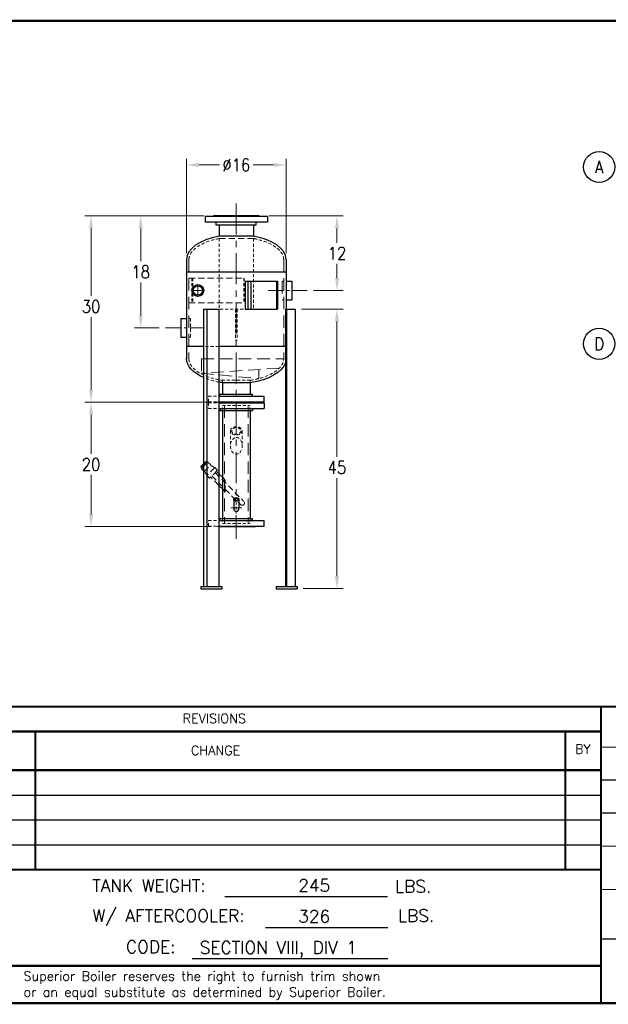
# Model space of a CAD drawing. Extents: x 0 to 254, y 0 to 158.
# Tile 2 of 3: x 92 to 187, y 0 to 158. Entities that reach past the tile are written whole.
import ezdxf
from ezdxf.enums import TextEntityAlignment as Align

# ---------------------------------------------------------------- set-up
doc = ezdxf.new("R2010")
doc.units = 0
doc.header["$LTSCALE"] = 8
doc.header["$MEASUREMENT"] = 0
for name, pattern in [('C', [2, 1.25, -0.25, 0.25, -0.25]), ('CENTER', [2, 1.25, -0.25, 0.25, -0.25]), ('CS', [1, 0.625, -0.125, 0.125, -0.125]), ('CSS', [0.5, 0.3125, -0.0625, 0.0625, -0.0625]), ('H', [0.375, 0.25, -0.125]), ('HS', [0.1875, 0.125, -0.0625]), ('HSS', [0.1025, 0.0625, -0.04])]:
    doc.linetypes.add(name, pattern=pattern)
doc.layers.get('0').update_dxf_attribs({"linetype": 'CONTINUOUS'})
doc.layers.get('DEFPOINTS').update_dxf_attribs({"linetype": 'CONTINUOUS'})
for name, color, linetype, lineweight in [('C', 4, 'C', 13), ('CS', 4, 'CS', 13), ('CSS', 4, 'CSS', 13), ('H', 5, 'H', 13), ('HS', 5, 'HS', 13), ('HSS', 5, 'HSS', 13), ('LEADER', 41, 'CONTINUOUS', 13)]:
    doc.layers.add(name, color=color, linetype=linetype, lineweight=lineweight)
for name, color, linetype in [('D', 2, 'CONTINUOUS'), ('Legs', 1, 'CONTINUOUS'), ('Q', 4, 'CONTINUOUS'), ('X', 1, 'CONTINUOUS')]:
    doc.layers.add(name, color=color, linetype=linetype)
doc.styles.add('094', font='SIMPLEX', dxfattribs={"height": 0.094})
doc.styles.get("Standard").update_dxf_attribs({"font": 'SIMPLEX.shx', "width": 0.875})
doc.dimstyles.get("Standard").update_dxf_attribs({"dimscale": 16, "dimtxt": 0.125, "dimasz": 0.125, "dimexe": 0.0625, "dimexo": 0.0625, "dimgap": 0.04375, "dimtad": 0, "dimtih": 1, "dimtoh": 1, "dimdec": 4, "dimzin": 12, "dimdsep": 46, "dimlunit": 5, "dimtxsty": 'Standard', "dimcen": -0.0625, "dimclrd": 256, "dimclre": 256, "dimclrt": 256, "dimadec": 0, "dimazin": 3, "dimtfac": 0.875, "dimtdec": 4, "dimtofl": 0, "dimtmove": 0, "dimatfit": 2, "dimfxl": 1, "dimtolj": 1, "dimtzin": 12, "dimlwd": 13, "dimlwe": 13, "dimarcsym": 0})

# ---------------------------------------------------------------- blocks, each defined once
blk = doc.blocks.new('*D22')
at = {"layer": 'D', "lineweight": 13, "transparency": 16777216}
for p, q in [((121.84, 126.74), (102.71, 126.74)), ((103.71, 124.74), (103.71, 113.86)), ((103.71, 98.74), (103.71, 110.46)), ((122.99, 96.74), (102.71, 96.74))]:
    blk.add_line(p, q, dxfattribs=at)
at = {"layer": 'D', "transparency": 16777216}
for points in [[(103.38, 124.74), (104.04, 124.74), (103.71, 126.74)], [(103.38, 98.74), (104.04, 98.74), (103.71, 96.74)]]:
    blk.add_solid(points, dxfattribs=at)
at = {"layer": 'DEFPOINTS', "color": 0, "transparency": 16777216}
for p in [(103.71, 126.74), (122.84, 126.74), (123.99, 96.74)]:
    blk.add_point(p, dxfattribs=at)
at = {"layer": 'D', "transparency": 16777216, "insert": (103.71, 112.16), "char_height": 2, "attachment_point": 5}
blk.add_mtext('\\A1;30', dxfattribs=at)
blk = doc.blocks.new('*D23')
at = {"layer": 'D', "lineweight": 13, "transparency": 16777216}
for p, q in [((122.99, 96.74), (102.71, 96.74)), ((103.71, 94.74), (103.71, 88.44)), ((103.71, 78.74), (103.71, 85.04)), ((122.99, 76.74), (102.71, 76.74))]:
    blk.add_line(p, q, dxfattribs=at)
at = {"layer": 'D', "transparency": 16777216}
for points in [[(103.38, 94.74), (104.04, 94.74), (103.71, 96.74)], [(103.38, 78.74), (104.04, 78.74), (103.71, 76.74)]]:
    blk.add_solid(points, dxfattribs=at)
at = {"layer": 'DEFPOINTS', "color": 0, "transparency": 16777216}
for p in [(123.99, 96.74), (103.71, 76.74), (123.99, 76.74)]:
    blk.add_point(p, dxfattribs=at)
at = {"layer": 'D', "transparency": 16777216, "insert": (103.71, 86.74), "char_height": 2, "attachment_point": 5}
blk.add_mtext('\\A1;20', dxfattribs=at)
blk = doc.blocks.new('*D24')
at = {"layer": 'D', "lineweight": 13, "transparency": 16777216}
for p, q in [((137.58, 111.74), (144.28, 111.74)), ((143.28, 109.74), (143.28, 87.94)), ((143.28, 68.74), (143.28, 84.54)), ((137.85, 66.74), (144.28, 66.74))]:
    blk.add_line(p, q, dxfattribs=at)
at = {"layer": 'D', "transparency": 16777216}
for points in [[(142.95, 109.74), (143.62, 109.74), (143.28, 111.74)], [(142.95, 68.74), (143.62, 68.74), (143.28, 66.74)]]:
    blk.add_solid(points, dxfattribs=at)
at = {"layer": 'DEFPOINTS', "color": 0, "transparency": 16777216}
for p in [(136.58, 111.74), (136.85, 66.74), (143.28, 66.74)]:
    blk.add_point(p, dxfattribs=at)
at = {"layer": 'D', "transparency": 16777216, "insert": (143.28, 86.24), "char_height": 2, "attachment_point": 5}
blk.add_mtext('\\A1;45', dxfattribs=at)
blk = doc.blocks.new('*D25')
at = {"layer": 'D', "lineweight": 13, "transparency": 16777216}
for p, q in [((119.09, 120.74), (119.09, 135.96)), ((121.09, 134.96), (124.39, 134.96)), ((133.09, 134.96), (129.79, 134.96)), ((135.09, 120.74), (135.09, 135.96))]:
    blk.add_line(p, q, dxfattribs=at)
at = {"layer": 'D', "transparency": 16777216}
for points in [[(121.09, 135.29), (121.09, 134.62), (119.09, 134.96)], [(133.09, 135.29), (133.09, 134.62), (135.09, 134.96)]]:
    blk.add_solid(points, dxfattribs=at)
at = {"layer": 'DEFPOINTS', "color": 0, "transparency": 16777216}
for p in [(119.09, 134.96), (119.09, 119.74), (135.09, 119.74)]:
    blk.add_point(p, dxfattribs=at)
at = {"layer": 'D', "transparency": 16777216, "insert": (127.09, 134.96), "char_height": 2, "attachment_point": 5}
blk.add_mtext('\\A1;%%C16', dxfattribs=at)
blk = doc.blocks.new('*D26')
at = {"layer": 'D', "lineweight": 13, "transparency": 16777216}
for p, q in [((132.34, 126.74), (144.29, 126.74)), ((143.29, 124.74), (143.29, 122.44)), ((143.29, 116.74), (143.29, 119.04)), ((139.49, 114.74), (144.29, 114.74))]:
    blk.add_line(p, q, dxfattribs=at)
at = {"layer": 'D', "transparency": 16777216}
for points in [[(142.96, 124.74), (143.63, 124.74), (143.29, 126.74)], [(142.96, 116.74), (143.63, 116.74), (143.29, 114.74)]]:
    blk.add_solid(points, dxfattribs=at)
at = {"layer": 'DEFPOINTS', "color": 0, "transparency": 16777216}
for p in [(131.34, 126.74), (138.49, 114.74), (143.29, 114.74)]:
    blk.add_point(p, dxfattribs=at)
at = {"layer": 'D', "transparency": 16777216, "insert": (143.29, 120.74), "char_height": 2, "attachment_point": 5}
blk.add_mtext('\\A1;12', dxfattribs=at)
blk = doc.blocks.new('*D27')
at = {"layer": 'D', "lineweight": 13, "transparency": 16777216}
for p, q in [((121.84, 126.74), (110.7, 126.74)), ((111.7, 124.74), (111.7, 119.44)), ((111.7, 110.74), (111.7, 116.04)), ((114.68, 108.74), (110.7, 108.74))]:
    blk.add_line(p, q, dxfattribs=at)
at = {"layer": 'D', "transparency": 16777216}
for points in [[(111.37, 124.74), (112.03, 124.74), (111.7, 126.74)], [(111.37, 110.74), (112.03, 110.74), (111.7, 108.74)]]:
    blk.add_solid(points, dxfattribs=at)
at = {"layer": 'DEFPOINTS', "color": 0, "transparency": 16777216}
for p in [(122.84, 126.74), (111.7, 108.74), (115.68, 108.74)]:
    blk.add_point(p, dxfattribs=at)
at = {"layer": 'D', "transparency": 16777216, "insert": (111.7, 117.74), "char_height": 2, "attachment_point": 5}
blk.add_mtext('\\A1;18', dxfattribs=at)
blk = doc.blocks.new('F5150')
for p, q in [((-1, -5), (-1, 5)), ((-0.0625, 5), (-1, 5)), ((-0.0625, -5), (-0.0625, 5)), ((-1.5, -3.21875), (-1.5, 3.21875)), ((-1.5, 3.21875), (-1, 3.21875)), ((0, 3.65625), (-0.0625, 3.65625)), ((0, -3.65625), (0, 3.65625)), ((-1.5, -3.21875), (-1, -3.21875)), ((0, -3.65625), (-0.0625, -3.65625)), ((-0.0625, -5), (-1, -5))]:
    blk.add_line(p, q)
blk = doc.blocks.new('NMPLT')
for p, q in [((128.49, 116.24), (133.74, 116.24)), ((128.49, 116.24), (128.49, 111.74)), ((128.93, 116.24), (128.93, 111.74)), ((129.44, 116.24), (129.44, 111.74)), ((133.56, 116.24), (133.56, 111.74)), ((133.74, 116.24), (133.74, 111.74)), ((128.49, 111.74), (133.74, 111.74))]:
    blk.add_line(p, q)

msp = doc.modelspace()

# ---------------------------------------------------------------- linework, layer by layer
for p, q in [((124.30444, 125.2365), (124.30444, 123.48695)), ((129.86744, 125.2365), (129.86744, 123.48695)), ((129.86744, 123.48695), (124.30444, 123.48695)), ((119.08594, 119.7365), (119.08594, 103.7365)), ((135.08594, 119.7365), (135.08594, 111.7365)), ((119.08594, 117.7365), (135.08594, 117.7365)), ((135.08594, 116.2365), (136.02094, 116.2365)), ((136.02094, 116.2365), (136.02094, 113.2365)), ((135.08594, 113.2365), (136.02094, 113.2365)), ((118.15094, 110.2365), (119.08594, 110.2365)), ((118.15094, 110.2365), (118.15094, 107.2365)), ((118.15094, 107.2365), (119.08594, 107.2365)), ((121.82095, 105.7365), (119.08594, 105.7365)), ((134.98966, 105.7365), (124.27044, 105.7365)), ((124.83594, 99.89797), (124.83594, 98.0465)), ((129.33594, 99.89797), (124.83594, 99.89797)), ((129.33594, 99.89797), (129.33594, 98.0465)), ((124.27044, 97.7365), (131.58594, 97.7365)), ((124.27044, 96.7965), (131.58594, 96.7965)), ((124.27044, 96.7365), (130.17969, 96.7365)), ((124.27044, 96.7365), (130.17969, 96.7365)), ((124.45969, 97.7365), (124.45969, 98.0465)), ((124.45969, 98.0465), (129.71219, 98.0465)), ((129.71219, 97.7365), (129.71219, 98.0465)), ((131.58594, 96.7965), (131.58594, 97.7365)), ((124.27044, 96.6765), (131.58594, 96.6765)), ((124.27044, 95.7365), (131.58594, 95.7365)), ((124.45969, 95.7365), (124.45969, 95.4265)), ((124.45969, 95.4265), (129.71219, 95.4265)), ((124.83594, 95.4265), (124.83594, 78.0465)), ((129.33594, 95.4265), (129.33594, 78.0465)), ((129.71219, 95.7365), (129.71219, 95.4265)), ((131.58594, 96.6765), (131.58594, 95.7365)), ((124.83594, 84.66635), (124.27044, 85.23185)), ((124.83594, 82.80666), (124.27044, 83.37216)), ((126.66594, 81.09884), (126.66594, 79.7365)), ((127.50594, 81.09884), (127.50594, 79.7365)), ((124.27044, 77.7365), (131.58594, 77.7365)), ((124.45969, 77.7365), (124.45969, 78.0465)), ((124.45969, 78.0465), (129.71219, 78.0465)), ((129.71219, 77.7365), (129.71219, 78.0465)), ((131.58594, 76.7965), (131.58594, 77.7365)), ((124.27044, 76.7965), (131.58594, 76.7965)), ((124.27044, 76.7365), (130.17969, 76.7365)), ((151.43774, 17.11528), (125.2563, 17.11528)), ((151.49671, 12.14116), (131.80269, 12.14116)), ((151.49671, 7.11934), (119.99838, 7.11934))]:
    msp.add_line(p, q)
at = {"linetype": 'CENTER'}
for p, q in [((130.17969, 96.7365), (130.17969, 96.7965)), ((130.17969, 96.7365), (130.17969, 96.6765)), ((130.17969, 76.7365), (130.17969, 76.7965))]:
    msp.add_line(p, q, dxfattribs=at)
for radius in [0.95, 0.75]:
    msp.add_circle((120.89844, 114.7365), radius)
for centre, major_axis, ratio, start_param, end_param in [((127.08594, 119.7365), (-8, 0), 0.5, 5.067492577, 6.283185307), ((127.08594, 119.7365), (-8, 0), 0.5, 3.141592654, 4.357285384), ((127.08594, 79.7365), (0, 0.59397), 0.707106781, 1.570796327, 4.71238898)]:
    msp.add_ellipse(centre, major_axis=major_axis, ratio=ratio, start_param=start_param, end_param=end_param)
at = {"extrusion": (0, 0, -1)}
for start_param, end_param in [(5.430713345, 6.283185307), (3.296895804, 4.42729254), (4.997485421, 5.072029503)]:
    msp.add_ellipse((127.08594, 103.7365), major_axis=(-8, 0), ratio=0.5, start_param=start_param, end_param=end_param, dxfattribs=at)
for major_axis in [(-0.42, 0), (-0.273, 0)]:
    msp.add_ellipse((127.08594, 81.09884), major_axis=major_axis, ratio=0.707106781)
at = {"layer": 'C'}
msp.add_line((127.08594, 78.579), (127.08594, 74.7365), dxfattribs=at)
at = {"layer": 'CS'}
msp.add_line((127.08594, 128.7365), (127.08594, 80.894), dxfattribs=at)
at = {"layer": 'CSS'}
for p, q in [((132.18695, 114.7365), (138.48695, 114.7365)), ((115.68494, 108.7365), (121.98494, 108.7365))]:
    msp.add_line(p, q, dxfattribs=at)
at = {"layer": 'D'}
for centre in [(185.4917, 134.62465), (185.4917, 106.15282)]:
    msp.add_circle(centre, 2.5, dxfattribs=at)
at = {"layer": 'H'}
for p, q in [((119.46094, 119.7365), (119.46094, 103.7365)), ((134.71094, 119.7365), (134.71094, 103.73099)), ((134.46094, 116.2365), (134.46094, 113.2365)), ((121.46094, 103.7365), (134.71094, 103.7365)), ((121.46094, 103.7365), (121.46094, 101.42137)), ((133.99921, 102.2365), (121.46094, 101.42137)), ((130.71094, 102.02273), (130.71094, 100.55816)), ((121.46094, 101.42137), (130.71094, 100.55816)), ((125.17294, 96.2365), (125.17294, 77.2365)), ((128.99894, 96.2365), (128.99894, 77.2365))]:
    msp.add_line(p, q, dxfattribs=at)
at = {"layer": 'HS'}
for p, q in [((129.86744, 123.10537), (124.30444, 123.10537)), ((119.46094, 116.7365), (128.33143, 116.7365)), ((119.46094, 112.7365), (128.33143, 112.7365)), ((135.08594, 111.7365), (135.08594, 103.7365)), ((122.14231, 87.18146), (122.23397, 87.20602)), ((122.23397, 87.20602), (122.3772, 87.06279)), ((122.14231, 87.18146), (121.8663, 86.90545)), ((121.8663, 86.43267), (122.5237, 87.09007)), ((122.3772, 87.06279), (121.8663, 86.55189)), ((121.92432, 85.60681), (121.8663, 85.66483)), ((121.92432, 85.60681), (122.96564, 86.64813)), ((121.96851, 85.651), (122.01659, 85.60292)), ((122.00304, 86.56941), (122.0064, 86.56605)), ((122.16032, 86.84591), (122.01709, 86.98914)), ((122.31467, 87.00026), (122.37115, 86.93753)), ((123.61612, 86.23795), (122.33449, 84.95632)), ((122.37427, 86.94064), (122.37763, 86.93728)), ((122.96564, 86.64813), (122.5237, 87.09007)), ((124.05807, 85.79601), (122.77644, 84.51438)), ((122.92145, 86.60394), (122.96952, 86.55586)), ((123.52698, 86.23871), (123.57193, 86.19376)), ((123.61612, 86.23795), (124.05807, 85.79601)), ((123.87655, 85.62574), (123.88217, 85.62012)), ((124.27044, 85.23185), (123.88217, 85.62012)), ((122.33374, 85.04547), (122.37869, 85.00052)), ((122.33449, 84.95632), (122.77644, 84.51438)), ((122.94671, 84.6959), (122.95233, 84.69027)), ((124.27044, 83.37216), (122.95233, 84.69027)), ((123.15209, 84.89003), (127.77706, 80.26506)), ((123.41163, 85.16082), (123.41725, 85.1552)), ((123.68242, 85.42036), (128.30739, 80.79539))]:
    msp.add_line(p, q, dxfattribs=at)
for centre, radius, start, end in [((122.284, 86.93911), 0.27156, 100.6157525, 169.3842475), ((122.48442, 86.08803), 1.01508, 117.4120462, 127.512653), ((121.92617, 85.51251), 0.12787, 5.7114272, 45), ((123.05994, 86.64628), 0.12787, 225, 264.2885728), ((122.76002, 85.47684), 1.08105, 44.8093672, 74.5937927), ((123.09561, 85.81243), 1.08105, 195.4062073, 225.1906328), ((128.04222, 80.53022), 0.375, 225, 45)]:
    msp.add_arc(centre, radius, start, end, dxfattribs=at)
at = {"layer": 'HSS'}
for p, q in [((124.30444, 123.10537), (124.30444, 111.7365)), ((129.86744, 123.10537), (129.86744, 111.7365)), ((119.94844, 116.7365), (119.94844, 112.7365)), ((120.06545, 116.7365), (120.06545, 112.7365)), ((128.31101, 116.7365), (128.31101, 112.7365)), ((128.33143, 116.7365), (128.33143, 112.7365)), ((134.46094, 116.2365), (134.71094, 116.2365)), ((134.46094, 113.2365), (134.71094, 113.2365)), ((129.86744, 111.7365), (124.30444, 111.7365)), ((126.96094, 111.7365), (126.96094, 106.7365)), ((127.21094, 111.7365), (126.96094, 111.7365)), ((127.21094, 111.7365), (127.21094, 106.7365)), ((119.46094, 110.2365), (119.71094, 110.2365)), ((119.71094, 110.2365), (119.71094, 107.2365)), ((119.46094, 107.2365), (119.71094, 107.2365)), ((127.21094, 106.7365), (126.96094, 106.7365)), ((124.27044, 105.7365), (121.82095, 105.7365)), ((124.83594, 100.27761), (124.83594, 99.89797)), ((129.33594, 100.27761), (124.83594, 100.27761)), ((129.33594, 100.27761), (129.33594, 99.89797)), ((122.58594, 96.7965), (122.58594, 97.7365)), ((122.58594, 97.7365), (124.27044, 97.7365)), ((122.58594, 96.7965), (124.27044, 96.7965)), ((123.99219, 96.7365), (124.27044, 96.7365)), ((123.99219, 96.7365), (124.27044, 96.7365)), ((122.58594, 96.6765), (122.58594, 95.7365)), ((122.58594, 96.6765), (124.27044, 96.6765)), ((122.58594, 95.7365), (124.27044, 95.7365)), ((124.83594, 96.2365), (129.33594, 96.2365)), ((124.83594, 95.4265), (124.83594, 96.2365)), ((129.33594, 95.4265), (129.33594, 96.2365)), ((126.13594, 92.13829), (126.13594, 89.7365)), ((128.03594, 92.13829), (128.03594, 89.7365)), ((125.29794, 84.20435), (124.83594, 84.66635)), ((125.29794, 84.20435), (125.29794, 82.34466)), ((125.29794, 82.34466), (124.83594, 82.80666)), ((122.58594, 76.7965), (122.58594, 77.7365)), ((122.58594, 77.7365), (124.27044, 77.7365)), ((124.83594, 78.0465), (124.83594, 77.2365)), ((129.33594, 78.0465), (129.33594, 77.2365)), ((122.58594, 76.7965), (124.27044, 76.7965)), ((123.99219, 76.7365), (124.27044, 76.7365)), ((124.83594, 77.2365), (129.33594, 77.2365))]:
    msp.add_line(p, q, dxfattribs=at)
at = {"layer": 'HSS', "linetype": 'CENTER'}
for p, q in [((123.99219, 96.7365), (123.99219, 96.7965)), ((123.99219, 96.7365), (123.99219, 96.6765)), ((123.99219, 76.7365), (123.99219, 76.7965))]:
    msp.add_line(p, q, dxfattribs=at)
at = {"layer": 'HSS', "extrusion": (0, 0, -1)}
for start_param, end_param in [(3.141592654, 3.296895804), (5.072029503, 5.430713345)]:
    msp.add_ellipse((127.08594, 103.7365), major_axis=(-8, 0), ratio=0.5, start_param=start_param, end_param=end_param, dxfattribs=at)
at = {"layer": 'HSS'}
for centre, major_axis in [((127.08594, 92.13829), (-0.95, 0)), ((127.08594, 92.13829), (0.75, 0)), ((127.08594, 89.7365), (0, 1.3435))]:
    msp.add_ellipse(centre, major_axis=major_axis, ratio=0.707106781, dxfattribs=at)
for points, knots in [([(124.30444, 123.10537), (123.75867, 123.00124), (123.23787, 122.86651), (121.99339, 122.45017), (121.32966, 122.12788), (120.28998, 121.40667), (119.91645, 121.00898), (119.53759, 120.31906), (119.46094, 120.0268), (119.46094, 119.7365)], [5.076877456, 5.076877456, 5.076877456, 5.076877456, 5.302068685, 5.302068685, 5.658646, 5.658646, 6.015223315, 6.015223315, 6.283185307, 6.283185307, 6.283185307, 6.283185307]), ([(134.71094, 119.7365), (134.71094, 120.04841), (134.62247, 120.363), (134.24552, 120.99943), (133.95496, 121.31878), (133.17917, 121.91625), (132.69491, 122.19374), (131.5759, 122.67179), (130.94147, 122.87247), (130.1309, 123.05304), (129.9999, 123.0801), (129.86744, 123.10537)], [3.141592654, 3.141592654, 3.141592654, 3.141592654, 3.429506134, 3.429506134, 3.717419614, 3.717419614, 4.005333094, 4.005333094, 4.293246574, 4.293246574, 4.347900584, 4.347900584, 4.347900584, 4.347900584]), ([(119.46094, 103.74082), (119.45999, 103.42113), (119.55204, 103.09897), (119.95324, 102.43543), (120.27264, 102.09702), (121.12794, 101.47057), (121.66263, 101.1832), (122.8932, 100.69934), (123.58869, 100.50272), (124.49645, 100.33137), (124.66526, 100.30283), (124.83594, 100.27722)], [3.140260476, 3.140260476, 3.140260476, 3.140260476, 3.43517439, 3.43517439, 3.740584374, 3.740584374, 4.045994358, 4.045994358, 4.351404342, 4.351404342, 4.420010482, 4.420010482, 4.420010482, 4.420010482]), ([(129.33594, 100.27761), (129.96185, 100.37192), (130.56285, 100.50499), (131.95465, 100.92596), (132.68688, 101.25786), (133.73391, 101.94981), (134.09761, 102.29474), (134.57846, 102.98982), (134.69735, 103.33597), (134.71058, 103.6968), (134.71094, 103.71665), (134.71094, 103.7365)], [5.004795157, 5.004795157, 5.004795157, 5.004795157, 5.256429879, 5.256429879, 5.635482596, 5.635482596, 5.950170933, 5.950170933, 6.264859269, 6.264859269, 6.283185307, 6.283185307, 6.283185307, 6.283185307])]:
    msp.add_open_spline(points, degree=3, knots=knots, dxfattribs=at)
at = {"layer": 'LEADER'}
for p, q in [((120.89844, 113.7365), (120.89844, 115.7365)), ((119.89844, 114.7365), (121.89844, 114.7365)), ((126.58594, 79.7365), (126.17844, 79.7365)), ((126.83594, 79.7365), (127.33594, 79.7365)), ((127.08594, 80.2365), (127.08594, 80.644)), ((127.08594, 79.4865), (127.08594, 79.9865)), ((127.58594, 79.7365), (127.99344, 79.7365)), ((127.08594, 79.2365), (127.08594, 78.829))]:
    msp.add_line(p, q, dxfattribs=at)
at = {"layer": 'Legs'}
for p, q in [((121.82095, 111.7365), (124.27044, 111.7365)), ((121.82095, 111.7365), (121.82095, 67.1115)), ((122.33859, 111.7365), (122.33859, 67.1115)), ((124.27044, 111.7365), (124.27044, 67.1115)), ((134.98966, 111.7365), (136.58065, 111.7365)), ((134.98966, 111.7365), (134.98966, 67.1115)), ((135.16644, 111.7365), (135.16644, 67.1115)), ((136.58065, 111.7365), (136.58065, 67.1115)), ((121.3582, 67.1115), (124.7332, 67.1115)), ((121.3582, 67.1115), (121.3582, 66.7365)), ((121.3582, 66.7365), (124.7332, 66.7365)), ((124.7332, 67.1115), (124.7332, 66.7365)), ((133.47894, 67.1115), (136.85394, 67.1115)), ((133.47894, 67.1115), (133.47894, 66.7365)), ((133.47894, 66.7365), (136.85394, 66.7365)), ((136.85394, 67.1115), (136.85394, 66.7365))]:
    msp.add_line(p, q, dxfattribs=at)
at = {"layer": 'Q'}
for p, q in [((121.39099, 86.43014), (121.36642, 86.33847)), ((121.36642, 86.33847), (121.50965, 86.19524)), ((121.82095, 86.8601), (121.39099, 86.43014)), ((121.48237, 86.04875), (121.82095, 86.38732)), ((121.82095, 85.71017), (121.48237, 86.04875)), ((121.82095, 86.50654), (121.50965, 86.19524)), ((121.57219, 86.25778), (121.63517, 86.19482)), ((121.58331, 86.55536), (121.72654, 86.41213)), ((121.63181, 86.19818), (121.63517, 86.19482))]:
    msp.add_line(p, q, dxfattribs=at)
for centre, radius, start, end in [((121.63334, 86.28844), 0.27156, 100.6157525, 169.3842475), ((122.48442, 86.08803), 1.01508, 130.8142855, 152.5879538)]:
    msp.add_arc(centre, radius, start, end, dxfattribs=at)
at = {"layer": 'X'}
for p, q in [((78.23142, 33.51045), (185.77808, 33.51045)), ((78.23142, 29.51045), (185.77808, 29.51045)), ((78.23142, 25.51045), (185.77808, 25.51045)), ((78.23142, 21.51045), (185.77808, 21.51045)), ((111.77808, 21.51045), (185.77808, 21.51045)), ((111.77808, 21.51045), (185.77808, 21.51045))]:
    msp.add_line(p, q, dxfattribs=at)
at = {"layer": 'X', "const_width": 0.352}
msp.add_lwpolyline([(0, 158.16061), (254.17189, 158.16061), (254.17189, 0), (0, 0)], close=True, dxfattribs=at)
at = {"layer": 'X'}
for points, const_width in [([(-0.22192, 47.73842), (254.17189, 47.73842)], 0.352), ([(185.77808, 0), (185.77808, 47.73842)], 0.352), ([(47.77808, 43.73842), (185.77808, 43.73842)], 0.352), ([(94.73415, 21.51045), (94.73415, 43.73842)], 0.352), ([(180.04942, 21.51045), (180.04942, 43.73842)], 0.352), ([(185.77808, 41.2299), (254.33253, 41.2299)], 0.192), ([(78.23142, 37.51045), (185.77808, 37.51045)], 0.352), ([(185.80508, 35.92879), (254.25144, 35.92879)], 0.192), ([(185.77808, 30.63603), (254.22444, 30.63603)], 0.192), ([(185.77808, 25.29151), (254.33253, 25.29151)], 0.192), ([(78.23142, 21.51045), (185.77808, 21.51045)], 0.352), ([(254.33253, 18.31763), (185.77808, 18.31763)], 0.192), ([(254.32, 10.34061), (185.77808, 10.34061)], 0.192), ([(78.23142, 6.01443), (185.77808, 6.01443)], 0.352)]:
    msp.add_lwpolyline(points, dxfattribs=dict(at, const_width=const_width))

# ---------------------------------------------------------------- block references
at = {"rotation": 90}
msp.add_blockref('F5150', (127.08594, 126.7365), dxfattribs=at)
msp.add_blockref('NMPLT', (0, 0))

# ---------------------------------------------------------------- texts
at = {"style": '094'}
for s, height, p in [('TANK WEIGHT:', 2, (103.88797, 17.93675)), ('245', 2, (137.05113, 17.95842)), ('LBS.', 2, (152.64839, 17.80088)), ('W/ AFTERCOOLER:', 2, (103.91064, 13.09849)), ('326', 2, (137.05113, 12.98431)), ('LBS.', 2, (153.11886, 13.09849)), ('CODE: ', 2, (109.32891, 8.07667)), ('SECTION VIII, DIV 1', 2, (121.19713, 7.96249)), ('Superior Boiler reserves the right to furnish trim shown', 1.504, (92.83438, 3.61927)), ('or an equal substitute as determined by Superior Boiler.', 1.504, (92.83438, 1.04098))]:
    msp.add_text(s, height=height, dxfattribs=at).set_placement(p)
at = {"layer": 'D', "width": 0.875}
for s, p in [('A', (185.4917, 134.62465)), ('D', (185.4917, 106.15282))]:
    msp.add_text(s, height=2, dxfattribs=at).set_placement(p, align=Align.MIDDLE)
at = {"layer": 'X', "style": '094'}
for s, p in [('REVISIONS', (123.54447, 45.09853)), ('CHANGE', (123.75227, 39.95526)), ('BY', (182.87507, 40.1666))]:
    msp.add_text(s, height=1.504, dxfattribs=at).set_placement(p, align=Align.CENTER)

# ---------------------------------------------------------------- dimensions: what is measured, and where the dimension line sits
at = {"layer": 'D'}
dim = msp.add_linear_dim(base=(119.08594, 134.95543), p1=(135.08594, 119.7365), p2=(119.08594, 119.7365), text='%%C<>', dimstyle='Standard', dxfattribs=at)
dim.commit()
dim.dimension.update_dxf_attribs({"geometry": '*D25', "text_midpoint": (127.08594, 134.95543)})
for base, p1, p2, picture, middle in [((103.71166, 126.7365), (123.99219, 96.7365), (122.83594, 126.7365), '*D22', (103.71166, 112.15554)), ((143.28336, 66.7365), (136.58065, 111.7365), (136.85394, 66.7365), '*D24', (143.28336, 86.2365))]:
    dim = msp.add_linear_dim(base=base, p1=p1, p2=p2, angle=90, dimstyle='Standard', dxfattribs=at)
    dim.commit()
    dim.dimension.update_dxf_attribs({"geometry": picture, "text_midpoint": middle, "dimtype": 160})
for base, p1, p2, picture, middle in [((111.69975, 108.7365), (122.83594, 126.7365), (115.68494, 108.7365), '*D27', (111.69975, 117.7365)), ((143.29176, 114.7365), (131.33594, 126.7365), (138.48695, 114.7365), '*D26', (143.29176, 120.7365)), ((103.71166, 76.7365), (123.99219, 96.7365), (123.99219, 76.7365), '*D23', (103.71166, 86.7365))]:
    dim = msp.add_linear_dim(base=base, p1=p1, p2=p2, angle=90, dimstyle='Standard', dxfattribs=at)
    dim.commit()
    dim.dimension.update_dxf_attribs({"geometry": picture, "text_midpoint": middle})

doc.saveas('drawing.dxf')
